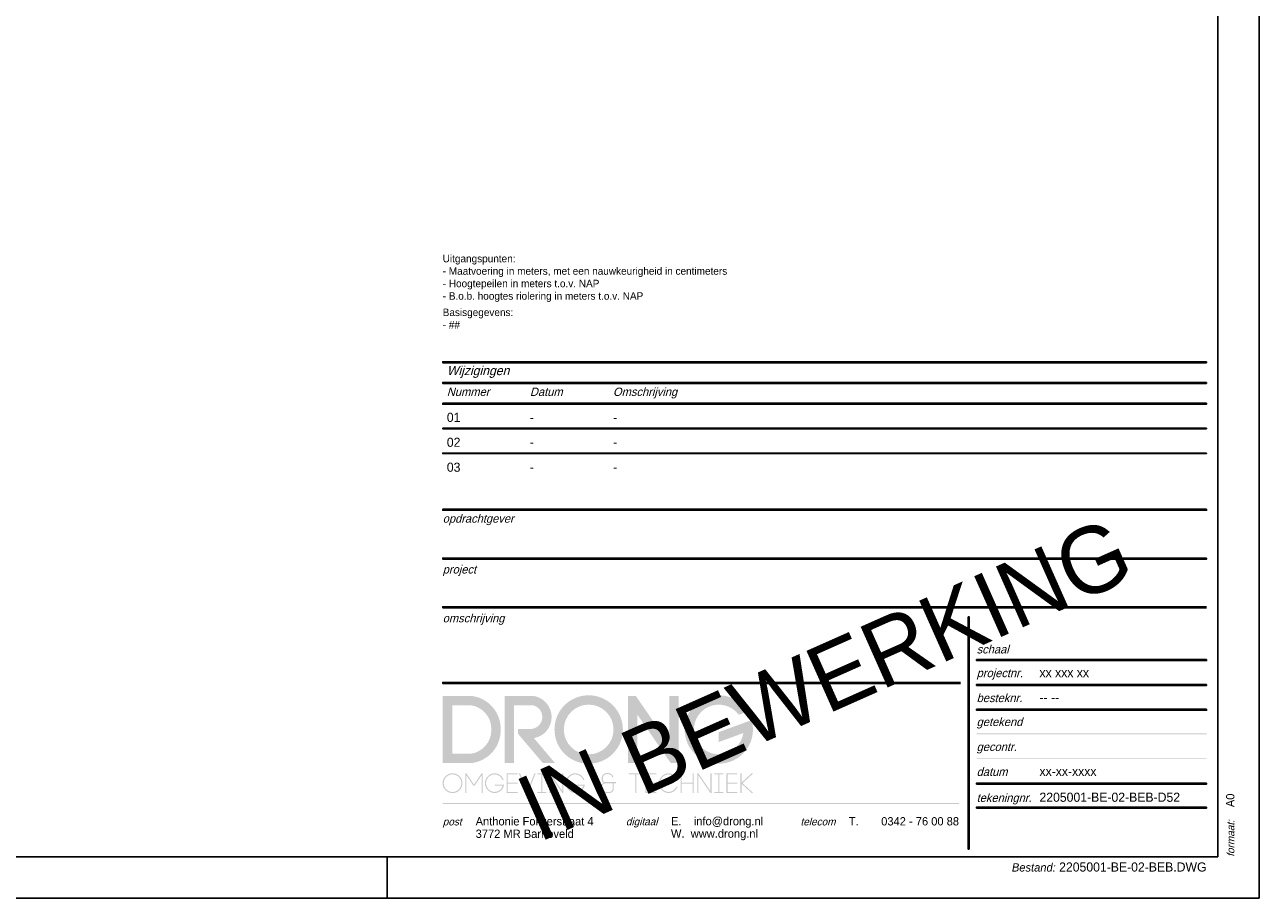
# Paper-space layout 'A0' of a CAD drawing. Header units: metres. Extents: x -807 to 382, y -172 to 669.
# Tile 2 of 3: x 85 to 382, y -172 to 38. Entities that reach past the tile are written whole.
import ezdxf
from ezdxf.enums import TextEntityAlignment as Align

# ---------------------------------------------------------------- set-up
doc = ezdxf.new("R2010")
doc.units = ezdxf.units.M
doc.styles.add('Drong', font='txt', dxfattribs={"height": 1.8})
doc.styles.add('eurostile', font='txt')

# ---------------------------------------------------------------- blocks, each defined once
blk = doc.blocks.new('Kader_A0')
at = {"color": 5}
blk.add_line((979, 0), (979, 10), dxfattribs=at)
at = {"color": 1}
blk.add_lwpolyline([(1189, 0), (1189, 841), (0, 841), (0, 0)], close=True, dxfattribs=at)
at = {"color": 5}
blk.add_lwpolyline([(10, 10), (1179, 10), (1179, 831), (10, 831)], close=True, dxfattribs=at)
at = {"color": 2, "style": 'eurostile'}
blk.add_text('A0', height=2, rotation=90, dxfattribs=at).set_placement((1183, 21.94))
at = {"color": 251, "true_color": 0x5a5b5e, "style": 'eurostile', "oblique": 15}
blk.add_text('formaat:', height=1.8, rotation=90, dxfattribs=at).set_placement((1183, 10))
blk = doc.blocks.new('*U27')
at = {"true_color": 0x5a5b5e}
for points in [[(-2.71, 83.4), (-2.71, 83.64), (-186.61, 83.64), (-186.61, 83.4)], [(-2.71, 71.66), (-2.71, 71.9), (-186.61, 71.9), (-186.61, 71.66)], [(-2.71, 60.16), (-186.61, 60.16), (-186.61, 59.92), (-2.71, 59.92)], [(-60.12, 1.84), (-59.88, 1.84), (-59.88, 57.78), (-60.12, 57.78)], [(-2.71, 47.44), (-58.06, 47.44), (-58.06, 47.2), (-2.71, 47.2)], [(-61.94, 41.97), (-186.61, 41.97), (-186.61, 41.73), (-61.94, 41.73)], [(-2.71, 41.49), (-58.06, 41.49), (-58.06, 41.25), (-2.71, 41.25)], [(-2.71, 35.49), (-58.06, 35.49), (-58.06, 35.25), (-2.71, 35.25)], [(-2.71, 29.73), (-58.06, 29.73), (-58.06, 29.49), (-2.71, 29.49)], [(-2.71, 23.73), (-58.06, 23.73), (-58.06, 23.49), (-2.71, 23.49)], [(-2.71, 17.73), (-58.06, 17.73), (-58.06, 17.49), (-2.71, 17.49)], [(-62.27, 12.73), (-62.27, 12.97), (-186.61, 12.97), (-186.61, 12.73)], [(-2.71, 11.97), (-58.06, 11.97), (-58.06, 11.73), (-2.71, 11.73)]]:
    blk.add_hatch(color=251, dxfattribs=at).paths.add_polyline_path(points)
h = blk.add_hatch(color=251, dxfattribs=at)
h.dxf.hatch_style = 1
h.paths.add_polyline_path([(-129.83, 38.73), (-132.08, 38.73), (-132.08, 27.06), (-140.13, 38.73), (-141.98, 38.73), (-141.98, 22.53), (-139.73, 22.53), (-139.73, 34.19), (-131.69, 22.53), (-129.83, 22.53)])
h.paths.add_polyline_path([(-143.23, 30.63, 1), (-159.7, 30.63, 1)])
h.paths.add_polyline_path([(-157.45, 30.63, -1), (-145.48, 30.63, -1)], flags=16)
h.paths.add_polyline_path([(-164.91, 38.73), (-171.66, 38.73), (-171.66, 22.53), (-169.41, 22.53), (-169.41, 36.48), (-165.06, 36.48, -0.847211), (-165.03, 30.78), (-168.5, 30.78), (-168.5, 29.62), (-162.48, 22.53), (-159.53, 22.53), (-164.65, 28.56, 0.864565)])
h.paths.add_polyline_path([(-172.66, 30.63, 0.392293), (-179.83, 38.73), (-186.58, 38.73), (-186.58, 22.53), (-179.83, 22.53, 0.392293)])
h.paths.add_polyline_path([(-179.95, 24.78), (-184.33, 24.78), (-184.33, 36.48), (-179.95, 36.48, -0.389803), (-174.91, 30.63, -0.389803)], flags=16)
h.paths.add_polyline_path([(-181.86, 17.71, 1), (-186.63, 17.71, 1)])
h.paths.add_polyline_path([(-186.36, 17.71, -1), (-182.13, 17.71, -1)], flags=16)
h.paths.add_polyline_path([(-180.9, 19.59), (-179.21, 17.09), (-178.94, 17.09), (-177.25, 19.59), (-177.25, 15.35), (-176.98, 15.35), (-176.98, 20.08), (-177.25, 20.08), (-179.08, 17.37), (-180.9, 20.08), (-181.17, 20.08), (-181.17, 15.35), (-180.9, 15.35)])
h.paths.add_polyline_path([(-174.12, 19.83, -0.299829), (-172.22, 18.49), (-171.93, 18.49, 0.312857), (-174.12, 20.1, 0.973185), (-174.12, 15.33, 0.367595), (-171.82, 17.39), (-174.12, 17.39), (-174.12, 17.12), (-172.16, 17.12, -0.326122), (-174.13, 15.6, -0.968036)])
h.paths.add_polyline_path([(-170.94, 17.58), (-168.6, 17.58), (-168.6, 17.85), (-170.94, 17.85), (-170.94, 19.81), (-168.6, 19.81), (-168.6, 20.08), (-171.21, 20.08), (-171.21, 15.35), (-168.6, 15.35), (-168.6, 15.62), (-170.94, 15.62)])
h.paths.add_polyline_path([(-164.22, 20.08), (-164.51, 20.08), (-166.25, 15.74), (-167.99, 20.08), (-168.28, 20.08), (-166.39, 15.35), (-166.12, 15.35)])
h.paths.add_polyline_path([(-162.61, 19.81), (-161.64, 19.81), (-161.64, 20.08), (-163.84, 20.08), (-163.84, 19.81), (-162.88, 19.81), (-162.88, 15.62), (-163.84, 15.62), (-163.84, 15.35), (-161.64, 15.35), (-161.64, 15.62), (-162.61, 15.62)])
h.paths.add_polyline_path([(-160.69, 19.59), (-157.82, 15.35), (-157.54, 15.35), (-157.54, 20.08), (-157.81, 20.08), (-157.81, 15.81), (-160.69, 20.08), (-160.96, 20.08), (-160.96, 15.35), (-160.69, 15.35)])
h.paths.add_polyline_path([(-154.69, 19.83, -0.299829), (-152.79, 18.49), (-152.5, 18.49, 0.312857), (-154.69, 20.1, 0.973185), (-154.69, 15.33, 0.367595), (-152.39, 17.39), (-154.69, 17.39), (-154.69, 17.12), (-152.72, 17.12, -0.326122), (-154.7, 15.6, -0.968036)])
h.paths.add_polyline_path([(-145.41, 16.35), (-145.41, 17.7), (-145.68, 17.7), (-145.68, 16.36, -0.362218), (-146.37, 15.62), (-147.34, 15.62, -0.96912), (-147.29, 17.7), (-147.24, 17.7), (-144.86, 17.7), (-144.86, 17.97), (-147.24, 17.97), (-147.5, 17.97, -0.336634), (-148.05, 18.48), (-148.05, 19.08, -0.394475), (-147.03, 19.91), (-146.8, 19.91, -0.327531), (-145.76, 19.1), (-145.48, 19.1, 0.343589), (-146.8, 20.18), (-147.02, 20.18, 0.396753), (-148.32, 19.1), (-148.32, 18.47, 0.301998), (-147.82, 17.84, 0.792804), (-147.35, 15.35), (-146.58, 15.35), (-146.35, 15.35, 0.369245)])
h.paths.add_polyline_path([(-139.97, 19.81), (-138.4, 19.81), (-138.4, 20.08), (-141.82, 20.08), (-141.82, 19.81), (-140.24, 19.81), (-140.24, 15.35), (-139.97, 15.35)])
h.paths.add_polyline_path([(-135.18, 15.62), (-137.52, 15.62), (-137.52, 17.58), (-135.18, 17.58), (-135.18, 17.85), (-137.52, 17.85), (-137.52, 19.81), (-135.18, 19.81), (-135.18, 20.08), (-137.79, 20.08), (-137.79, 15.35), (-135.18, 15.35)])
h.paths.add_polyline_path([(-130.04, 16.89), (-130.33, 16.89, -0.294407), (-132.22, 15.6, -0.968036), (-132.22, 19.83, -0.299829), (-130.31, 18.49), (-130.03, 18.49, 0.312857), (-132.22, 20.1, 0.973185), (-132.22, 15.33, 0.307268)])
h.paths.add_polyline_path([(-129.08, 17.58), (-126.42, 17.58), (-126.42, 15.35), (-126.15, 15.35), (-126.15, 20.08), (-126.42, 20.08), (-126.42, 17.85), (-129.08, 17.85), (-129.08, 20.08), (-129.35, 20.08), (-129.35, 15.35), (-129.08, 15.35)])
h.paths.add_polyline_path([(-125.04, 19.59), (-122.18, 15.35), (-121.89, 15.35), (-121.89, 20.08), (-122.16, 20.08), (-122.16, 15.81), (-125.04, 20.08), (-125.31, 20.08), (-125.31, 15.35), (-125.04, 15.35)])
h.paths.add_polyline_path([(-119.02, 15.62), (-119.98, 15.62), (-119.98, 19.81), (-119.02, 19.81), (-119.02, 20.08), (-121.22, 20.08), (-121.22, 19.81), (-120.25, 19.81), (-120.25, 15.62), (-121.22, 15.62), (-121.22, 15.35), (-119.02, 15.35)])
h.paths.add_polyline_path([(-115.69, 15.62), (-118.03, 15.62), (-118.03, 17.58), (-115.69, 17.58), (-115.69, 17.85), (-118.03, 17.85), (-118.03, 19.81), (-115.69, 19.81), (-115.69, 20.08), (-118.3, 20.08), (-118.3, 15.35), (-115.69, 15.35)])
h.paths.add_polyline_path([(-111.85, 20.08), (-112.25, 20.08), (-114.66, 17.85), (-114.66, 20.08), (-114.93, 20.08), (-114.93, 15.35), (-114.66, 15.35), (-114.66, 17.58), (-112.25, 15.35), (-111.85, 15.35), (-114.41, 17.71)])
at = {"true_color": 0x558030}
h = blk.add_hatch(color=87, dxfattribs=at)
h.dxf.hatch_style = 1
h.paths.add_polyline_path([(-115.32, 34.16), (-113.14, 34.95, 14.539465), (-112.23, 32.89), (-120.15, 30), (-120.15, 27.61), (-114.23, 29.77, -5.093635)])
at = {"color": 251, "true_color": 0x5a5b5e}
for points in [[(-2.71, 83.64), (-186.61, 83.64), (-186.61, 83.4), (-2.71, 83.4)], [(-2.71, 71.9), (-186.61, 71.9), (-186.61, 71.66), (-2.71, 71.66)], [(-60.12, 57.78), (-60.12, 1.84), (-59.88, 1.84), (-59.88, 57.78)], [(-2.71, 47.44), (-58.06, 47.44), (-58.06, 47.2), (-2.71, 47.2)], [(-2.71, 41.49), (-58.06, 41.49), (-58.06, 41.25), (-2.71, 41.25)], [(-2.71, 35.49), (-58.06, 35.49), (-58.06, 35.25), (-2.71, 35.25)], [(-2.71, 17.73), (-58.06, 17.73), (-58.06, 17.49), (-2.71, 17.49)], [(-2.71, 11.97), (-58.06, 11.97), (-58.06, 11.73), (-2.71, 11.73)]]:
    blk.add_lwpolyline(points, close=True, dxfattribs=at)
for points in [[(-2.71, 60.16), (-186.61, 60.16), (-186.61, 59.92), (-2.71, 59.92)], [(-61.94, 41.97), (-186.61, 41.97), (-186.61, 41.73), (-61.94, 41.73)]]:
    blk.add_lwpolyline(points, dxfattribs=at)
at = {"color": 251, "true_color": 0x5a5b5e, "style": 'eurostile', "oblique": 15}
for s, height, p in [('opdrachtgever', 2, (-186.61, 80.4)), ('project', 2, (-186.61, 68.16)), ('omschrijving', 2, (-186.61, 56.42)), ('schaal', 2, (-58.06, 48.93)), ('projectnr.', 2, (-58.06, 43.22)), ('besteknr.', 2, (-58.06, 37.22)), ('getekend', 2, (-58.06, 31.46)), ('gecontr.', 2, (-58.06, 25.46)), ('datum', 2, (-58.06, 19.46)), ('tekeningnr.', 2, (-58.06, 13.2)), ('post', 1.8, (-186.61, 7.54)), ('digitaal', 1.8, (-142.5, 7.58)), ('telecom', 1.8, (-100.47, 7.54))]:
    blk.add_text(s, height=height, dxfattribs=at).set_placement(p)
at = {"color": 253, "style": 'Drong'}
blk.add_text('IN BEWERKING', height=16, rotation=23.9806, dxfattribs=at).set_placement((-94.66, 42.74), align=Align.MIDDLE_CENTER)
at = {"color": 2, "style": 'eurostile'}
for s, p in [('Anthonie Fokkerstraat 4', (-178.68, 7.54)), ('E.    info@drong.nl', (-131.65, 7.58)), ('T.', (-88.82, 7.54)), ('3772 MR Barneveld', (-178.68, 4.54)), ('W.  www.drong.nl', (-131.65, 4.58))]:
    blk.add_text(s, height=2, dxfattribs=at).set_placement(p)
blk.add_text('0342 - 76 00 88', height=2, dxfattribs=at).set_placement((-62.3, 7.54), align=Align.RIGHT)
at = {"color": 2, "char_height": 2.2, "style": 'eurostile'}
for s, insert, attachment_point in [('2205001-BE-02-BEB-D52', (-42.93, 13.2), 7), ('{\\fEurostile|b0|i1|c0|p34;\\H0.90909x;\\C251;\\c6183770;Bestand\\C166;\\c7743232;:} 2205001-BE-02-BEB.DWG ', (-2.71, -1.36), 3)]:
    blk.add_mtext(s, dxfattribs=dict(at, insert=insert, attachment_point=attachment_point))
at = {"color": 2, "style": 'eurostile'}
for tag, p, height in [('OPDRACHTGEVER', (-186.61, 74.4), 3), ('PROJECT', (-186.61, 62.66), 3), ('OMSCHRIJVING1', (-186.61, 50.42), 3), ('SCHAAL', (-42.93, 48.93), 2.2), ('OMSCHRIJVING2', (-186.61, 44.97), 3), ('PROJECTNUMMER', (-42.93, 43.22), 2.2), ('BESTEKSNR', (-42.93, 37.22), 2.2), ('TEKENAAR', (-42.93, 31.46), 2.2), ('GECONTROLEERD', (-42.93, 25.46), 2.2), ('DATUM', (-42.93, 19.46), 2.2)]:
    blk.add_attdef(tag, p, '', height=height, dxfattribs=at)
at = {"color": 240, "style": 'eurostile'}
blk.add_attdef('STATUS', text='', height=5, dxfattribs=at).set_placement((-30.39, 6.22), align=Align.MIDDLE_CENTER)
blk = doc.blocks.new('*U24')
at = {"true_color": 0x5a5b5e}
for points in [[(183.89, 35.26), (183.89, 35.5), (0, 35.5), (0, 35.26)], [(183.89, 30.26), (183.89, 30.5), (0, 30.5), (0, 30.26)], [(183.89, 25.26), (183.89, 25.5), (0, 25.5), (0, 25.26)], [(183.89, 19.38), (183.89, 19.5), (0, 19.5), (0, 19.38)], [(183.89, 13.38), (183.89, 13.5), (0, 13.5), (0, 13.38)]]:
    blk.add_hatch(color=251, dxfattribs=at).paths.add_polyline_path(points)
at = {"color": 251, "true_color": 0x5a5b5e}
for points in [[(183.89, 35.5), (0, 35.5), (0, 35.26), (183.89, 35.26)], [(183.89, 30.5), (0, 30.5), (0, 30.26), (183.89, 30.26)], [(183.89, 25.5), (0, 25.5), (0, 25.26), (183.89, 25.26)], [(183.89, 19.5), (0, 19.5), (0, 19.38), (183.89, 19.38)], [(183.89, 13.5), (0, 13.5), (0, 13.38), (183.89, 13.38)]]:
    blk.add_lwpolyline(points, close=True, dxfattribs=at)
at = {"color": 251, "true_color": 0x5a5b5e, "style": 'eurostile', "oblique": 15}
for s, height, p in [('Wijzigingen', 2.2, (1, 32.26)), ('Nummer', 2, (1, 27.26)), ('Datum', 2, (21, 27.26)), ('Omschrijving', 2, (41, 27.26))]:
    blk.add_text(s, height=height, dxfattribs=at).set_placement(p)
at = {"color": 2, "style": 'eurostile'}
for tag, p in [('1-NUMMER', (1, 21.01)), ('1-DATUM', (21, 21.01)), ('1-OMSCHIJVING', (41, 21.01)), ('2-NUMMER', (1, 15.01)), ('2-DATUM', (21, 15.01)), ('2-OMSCHIJVING', (41, 15.01)), ('3-NUMMER', (1, 9.01)), ('3-DATUM', (21, 9.01)), ('3-OMSCHIJVING', (41, 9.01))]:
    blk.add_attdef(tag, p, '', height=2.2, dxfattribs=at)
blk = doc.blocks.new('*U26')
at = {"style": 'Drong'}
blk.add_text('Basisgegevens:', height=1.8, dxfattribs=at).set_placement((0, 10.98))
at = {"insert": (0, 14.38), "char_height": 1.8, "width": 75.7218, "attachment_point": 7, "style": 'Drong'}
blk.add_mtext('Uitgangspunten:\\P- Maatvoering in meters, met een nauwkeurigheid in centimeters\\P- Hoogtepeilen in meters t.o.v. NAP\\P- B.o.b. hoogtes riolering in meters t.o.v. NAP', dxfattribs=at)
at = {"style": 'Drong'}
blk.add_attdef('BASISGEGEVENS1', (0, 7.98), '', height=1.8, dxfattribs=at)

psp = doc.layouts.new('A0')

# ---------------------------------------------------------------- block references
psp.add_blockref('Kader_A0', (-806.72, -171.83))
for name, p, values in [('*U26', (185.67, -42.68), {'BASISGEGEVENS1': '- ##'}), ('*U24', (185.67, -78.18), {'1-NUMMER': '01', '1-DATUM': '-', '1-OMSCHIJVING': '-', '2-NUMMER': '02', '2-DATUM': '-', '2-OMSCHIJVING': '-', '3-NUMMER': '03', '3-DATUM': '-', '3-OMSCHIJVING': '-'}), ('*U27', (372.28, -161.83), {'PROJECTNUMMER': 'xx xxx xx', 'BESTEKSNR': '-- --', 'DATUM': 'xx-xx-xxxx'})]:
    psp.add_blockref(name, p).add_auto_attribs(values)

doc.saveas('drawing.dxf')
